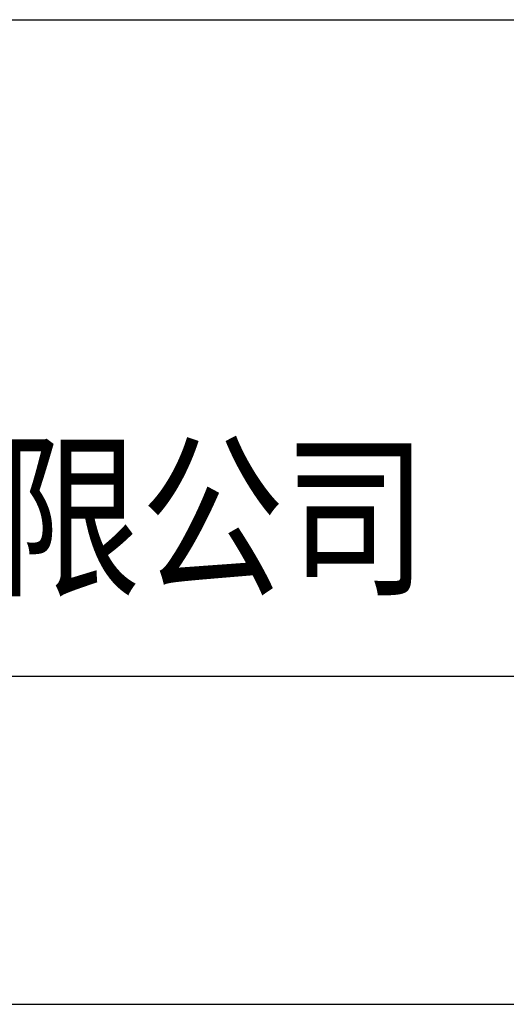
# Model space of a CAD drawing. Header units: millimetres. Extents: x 14844 to 15142, y 1964 to 2174.
# Tile 16 of 19: x 15081 to 15088, y 1984 to 1999. Entities that reach past the tile are written whole.
import ezdxf

# ---------------------------------------------------------------- set-up
doc = ezdxf.new("R2010")
doc.units = ezdxf.units.MM
doc.header["$LTSCALE"] = 30.734
doc.layers.add('04 \\M+2A4E5\\M+2A672', color=1, linetype='CONTINUOUS')
doc.layers.add('07 图框', color=15, linetype='CONTINUOUS')
doc.styles.add('ST1', font='arial.ttf', dxfattribs={"width": 0.8})

msp = doc.modelspace()

# ---------------------------------------------------------------- linework, layer by layer
at = {"layer": '07 图框'}
for p, q in [((15046.035, 1999.2673), (15136.035, 1999.2673)), ((15046.035, 1989.2673), (15136.035, 1989.2673)), ((15068.035, 1984.2673), (15108.035, 1984.2673))]:
    msp.add_line(p, q, dxfattribs=at)

# ---------------------------------------------------------------- texts
at = {"layer": '04 \\M+2A4E5\\M+2A672', "insert": (15054.7557, 1992.6965), "char_height": 2, "width": 35.094989, "attachment_point": 1, "style": 'ST1'}
msp.add_mtext('\\pi1.7397;{\\fSimSun|b0|i0|c134|p2;上海移远通信技术股份有限公司 }', dxfattribs=at)
at = {"layer": '07 图框', "insert": (15069.0679, 1988.0237), "char_height": 2, "width": 9.567146, "attachment_point": 1, "style": 'ST1'}
msp.add_mtext('Approved:', dxfattribs=at)

doc.saveas('drawing.dxf')
